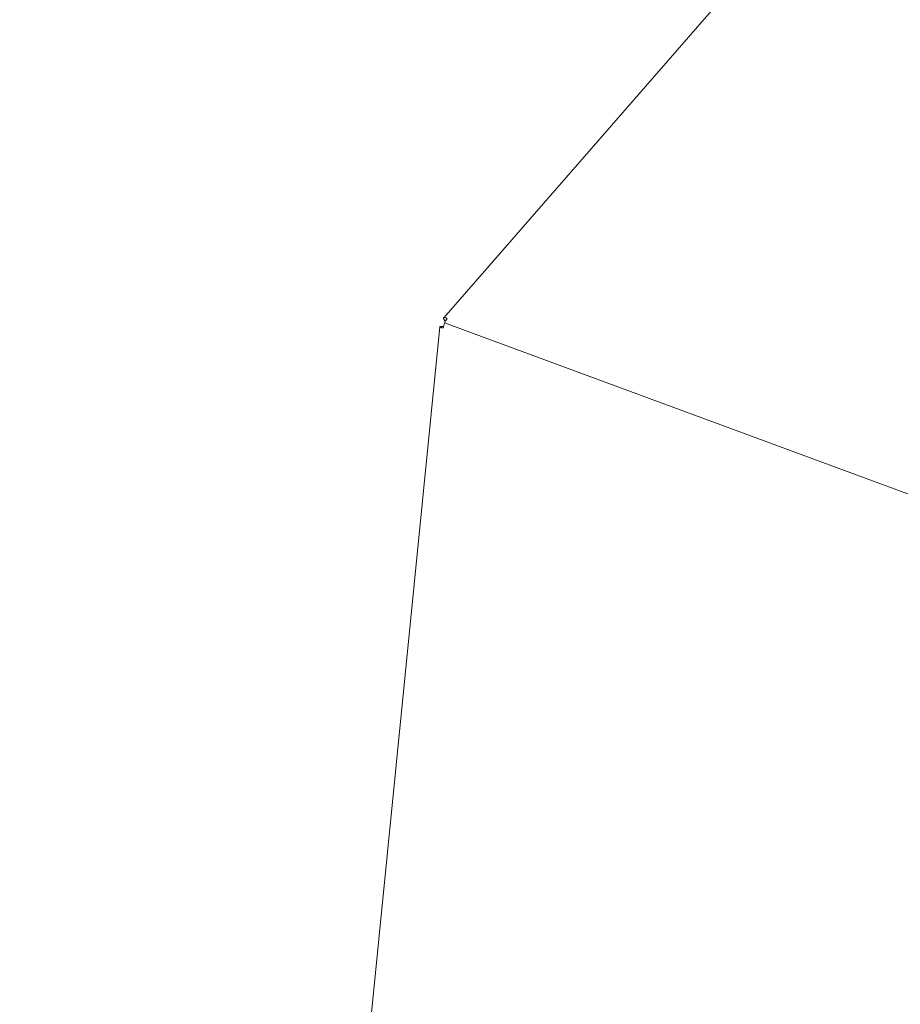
# Model space of a CAD drawing. Header units: millimetres. Extents: x 7284 to 21933, y -3393 to -31.
# Tile 26 of 57: x 10522 to 10603, y -641 to -550. Entities that reach past the tile are written whole.
import ezdxf

# ---------------------------------------------------------------- set-up
doc = ezdxf.new("R2010")
doc.units = ezdxf.units.MM
doc.layers.add('60', color=7, linetype='Continuous')

msp = doc.modelspace()

# ---------------------------------------------------------------- linework, layer by layer
at = {"layer": '60', "color": 7, "linetype": 'Continuous', "lineweight": 18}
for p, q in [((10691.843, -427.546), (10561.311, -577.231)), ((10560.95, -578.073), (10522.165, -967.743)), ((10561.271, -578.032), (10561.291, -578.04))]:
    msp.add_line(p, q, dxfattribs=at)
at = {"layer": '60', "color": 7, "linetype": 'Continuous', "lineweight": 13}
msp.add_line((10561.394, -577.709), (10723.092, -637.442), dxfattribs=at)
at = {"layer": '60', "color": 7, "linetype": 'Continuous', "lineweight": 18}
msp.add_ellipse((10562.058, -578.048), major_axis=(-0.381, -1.032), ratio=0.675574, start_param=4.199824, end_param=5.080166, dxfattribs=at)
for points in [[(10561.271, -578.032), (10561.246, -578.031), (10561.222, -578.03), (10561.188, -578.03), (10561.177, -578.03), (10561.156, -578.03), (10561.145, -578.03), (10561.095, -578.031), (10561.062, -578.034), (10561.02, -578.039), (10561.008, -578.042), (10560.993, -578.046), (10560.988, -578.047), (10560.979, -578.05), (10560.975, -578.051), (10560.957, -578.059), (10560.95, -578.066), (10560.95, -578.076), (10560.951, -578.08), (10560.952, -578.083), (10560.954, -578.085), (10560.954, -578.086), (10560.959, -578.091), (10560.964, -578.096), (10560.985, -578.109), (10561.005, -578.118), (10561.036, -578.129), (10561.04, -578.13), (10561.047, -578.132), (10561.051, -578.133), (10561.062, -578.137), (10561.07, -578.139), (10561.096, -578.146), (10561.133, -578.155), (10561.197, -578.167), (10561.245, -578.175), (10561.271, -578.179)], [(10561.638, -577.318), (10561.616, -577.305), (10561.596, -577.293), (10561.566, -577.276), (10561.556, -577.271), (10561.537, -577.261), (10561.528, -577.257), (10561.482, -577.236), (10561.449, -577.224), (10561.407, -577.214), (10561.394, -577.212), (10561.376, -577.21), (10561.37, -577.21), (10561.359, -577.211), (10561.354, -577.211), (10561.33, -577.215), (10561.316, -577.223), (10561.305, -577.239), (10561.303, -577.244), (10561.301, -577.25), (10561.299, -577.254), (10561.299, -577.256), (10561.297, -577.267), (10561.297, -577.277), (10561.3, -577.309), (10561.308, -577.334), (10561.323, -577.367), (10561.325, -577.371), (10561.328, -577.378), (10561.33, -577.382), (10561.337, -577.394), (10561.341, -577.402), (10561.355, -577.426), (10561.377, -577.46), (10561.417, -577.514), (10561.449, -577.553), (10561.467, -577.573)]]:
    msp.add_open_spline(points, degree=3, knots=[0, 0, 0, 0, 0.0625, 0.0625, 0.09375, 0.09375, 0.125, 0.125, 0.25, 0.25, 0.3125, 0.3125, 0.34375, 0.34375, 0.375, 0.375, 0.5, 0.5, 0.53125, 0.546875, 0.546875, 0.5625, 0.5625, 0.625, 0.625, 0.75, 0.75, 0.765625, 0.765625, 0.78125, 0.78125, 0.8125, 0.8125, 0.875, 0.9375, 1, 1, 1, 1], dxfattribs=at)

doc.saveas('drawing.dxf')
